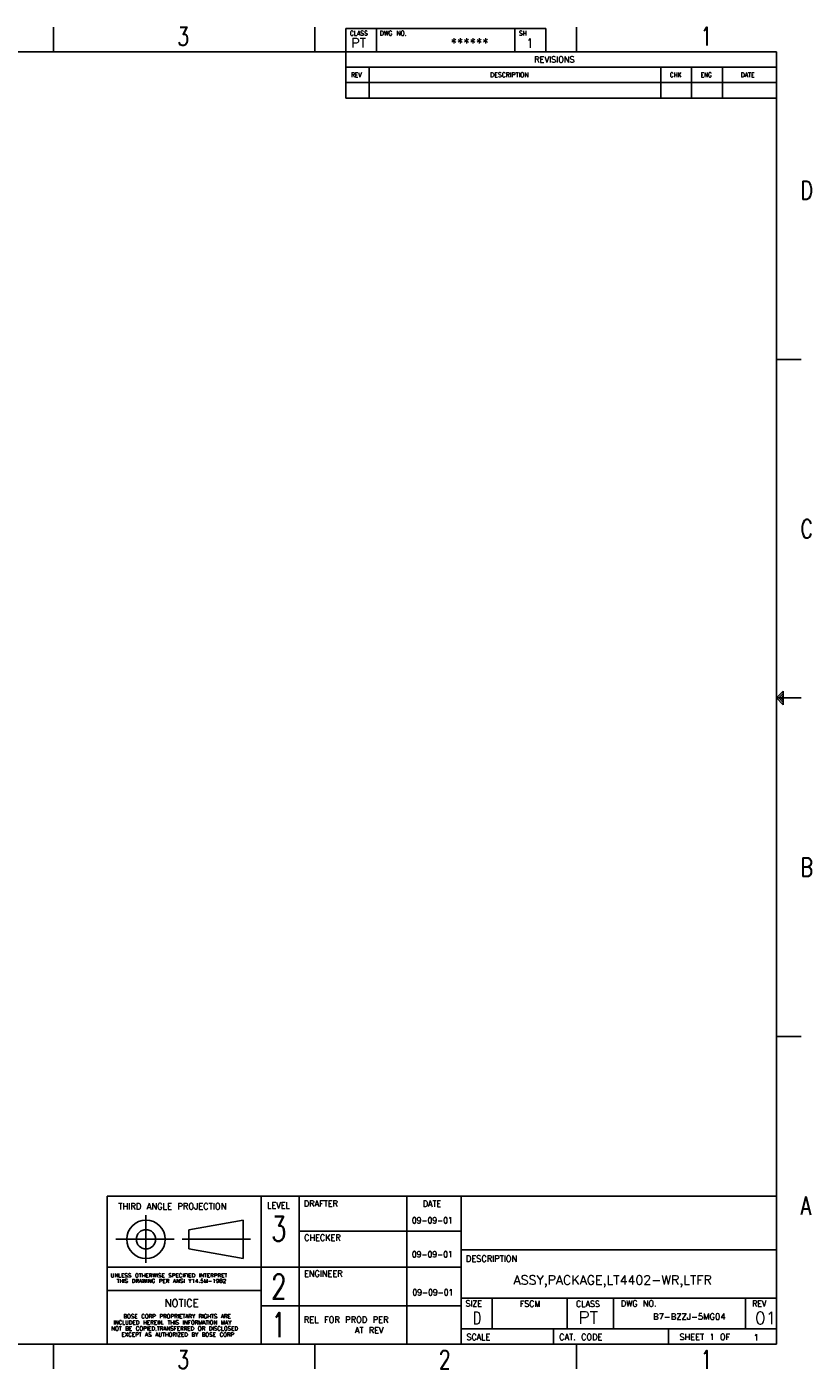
# Model space of a CAD drawing. Extents: x -60 to 3656, y -26 to 2416.
# Tile 2 of 2: x 2227 to 3656, y -26 to 2416. Entities that reach past the tile are written whole.
import ezdxf

# ---------------------------------------------------------------- set-up
doc = ezdxf.new("R2010")
doc.units = 0
doc.header["$LTSCALE"] = 7.5
doc.header["$MEASUREMENT"] = 0
doc.layers.add('1', color=7, linetype='CONTINUOUS')
doc.layers.add('6文本', color=5, linetype='CONTINUOUS')
doc.styles.get("Standard").update_dxf_attribs({"font": 'txt', "bigfont": 'gbcbig.shx'})

msp = doc.modelspace()

# ---------------------------------------------------------------- linework, layer by layer
at = {"layer": '1', "color": 0, "linetype": 'Continuous'}
for p, q in [((2275.7, 2370.4), (2275.7, 2415.2)), ((2751.6, 2370.4), (2751.6, 2415.2)), ((2807.5, 2413), (3171.5, 2413)), ((2807.5, 2285.8), (2807.5, 2413)), ((2863.5, 2370.4), (2863.5, 2413)), ((3115.5, 2370.4), (3115.5, 2413)), ((3171.5, 2370.4), (3171.5, 2413)), ((3227.4, 2370.4), (3227.4, 2415.2)), ((8.2, 2370.4), (3591.4, 2370.4)), ((3591.4, 18.9), (3591.4, 2370.4)), ((2807.5, 2342.4), (3591.4, 2342.4)), ((2850.1, 2286.4), (2850.1, 2342.4)), ((3380.8, 2286.4), (3380.8, 2342.4)), ((3436.8, 2286.4), (3436.8, 2342.4)), ((3492.8, 2286.4), (3492.8, 2342.4)), ((2807.5, 2314.4), (3591.4, 2314.4)), ((2807.5, 2285.8), (3591.4, 2285.8)), ((3591.4, 2178.8), (3591.4, 710.2)), ((3591.4, 1810.5), (3636.2, 1810.5)), ((3591.4, 1194.7), (3603.7, 1207)), ((3595.5, 1194.7), (3603.7, 1202.9)), ((3599.6, 1194.7), (3603.7, 1198.8)), ((3603.7, 1182.3), (3603.7, 1207)), ((3591.4, 1194.7), (3603.7, 1182.3)), ((3591.4, 1194.7), (3636.2, 1194.7)), ((3595.5, 1194.7), (3603.7, 1186.4)), ((3599.6, 1194.7), (3603.7, 1190.6)), ((3591.4, 578.8), (3636.2, 578.8)), ((2373.5, 18.8), (2373.5, 288)), ((3591.4, 288), (2373.5, 288)), ((2653.5, 18.8), (2653.5, 288)), ((2722.9, 18.9), (2722.9, 288)), ((2918.8, 18.9), (2918.8, 288)), ((3017.4, 18.8), (3017.4, 288)), ((2444.1, 167), (2444.1, 253.4)), ((2522.3, 227.3), (2620.8, 244.8)), ((2620.8, 174.8), (2620.8, 244.8)), ((2522.3, 192.3), (2522.3, 227.3)), ((2722.9, 224.3), (3017.4, 224.3)), ((2389.1, 209.8), (2495.3, 209.8)), ((2510.1, 209.8), (2634, 209.8)), ((2522.3, 192.3), (2620.8, 174.8)), ((3017.4, 190.7), (3590.7, 190.7)), ((2373.5, 158.8), (3017.4, 158.8)), ((2373.5, 116.6), (2653.5, 116.6)), ((3017.4, 102.8), (3591.4, 102.8)), ((3074, 46.8), (3074, 102.8)), ((3210.6, 46.8), (3210.6, 102.8)), ((3294.6, 46.8), (3294.6, 102.8)), ((3534.7, 46.8), (3534.7, 102.8)), ((2653.5, 88.8), (3017.4, 88.8)), ((3017.4, 46.8), (3590.7, 46.8)), ((3185.3, 18.9), (3185.3, 46.8)), ((3394.7, 18.8), (3394.7, 46.8)), ((8.2, 18.9), (3591.4, 18.9)), ((2275.7, -25.9), (2275.7, 18.9)), ((2751.6, -25.9), (2751.6, 18.9)), ((3227.4, -25.9), (3227.4, 18.9))]:
    msp.add_line(p, q, dxfattribs=at)
for radius in [35, 17.5]:
    msp.add_circle((2444.1, 209.8), radius, dxfattribs=at)

# ---------------------------------------------------------------- texts
at = {"layer": '6文本', "color": 0, "linetype": 'Continuous', "oblique": 0}
for s, height, width, p in [('3', 33.6, 0.732548, (2501.3, 2381.6)), ('CLASS', 8.4, 0.94651, (2815.1, 2399.9)), ('DWG NO.', 8.4, 0.961922, (2869.5, 2399.9)), ('SH', 8.4, 0.866274, (3123, 2399.9)), ('1', 16.8, 0.732548, (3137.3, 2377.5)), ('1', 33.6, 0.732548, (3453.1, 2381.6)), ('REVISIONS', 11.2, 0.970418, (3150.5, 2350.8)), ('REV', 8.4, 0.910698, (2817.4, 2324.2)), ('DESCRIPTION', 8.399, 0.975521, (3070.4, 2324.2)), ('CHK', 8.4, 0.910698, (3397.3, 2324.2)), ('ENG', 8.4, 0.910698, (3453.3, 2324.2)), ('DATE', 8.4, 0.93291, (3526.4, 2324.2)), ('D', 33.6, 0.732548, (3635.1, 2101.6)), ('C', 33.6, 0.732548, (3635.1, 1485.8)), ('B', 33.6, 0.732548, (3635.1, 870)), ('THIRD ANGLE PROJECTION', 11.197, 0.987759, (2393.9, 264.1)), ('LEVEL', 11.2, 0.946617, (2664.8, 266)), ('DRAFTER', 11.2, 0.961918, (2731.4, 269.2)), ('DATE', 11.2, 0.933356, (2947.9, 268.9)), ('A', 33.6, 0.732548, (3635.1, 254.1)), ('3', 44.8, 0.732597, (2671.8, 206.4)), ('09-09-01', 11.2, 0.900034, (2928, 238.6)), ('CHECKER', 11.2, 0.961918, (2731.9, 207.1)), ('09-09-01', 11.2, 0.900034, (2928, 177)), ('DESCRIPTION', 11.197, 0.975859, (3026.2, 168.9)), ('UNLESS OTHERWISE SPECIFIED INTERPRET', 6.72, 1.09745, (2379.6, 140.7)), ('2', 44.8, 0.732597, (2671.8, 101.4)), ('ENGINEER', 11.2, 0.966678, (2731.7, 141.6)), ('THIS DRAWING PER ANSI Y14.5M-1982', 6.72, 1.096884, (2390.7, 130.6)), ('NOTICE', 14, 0.955658, (2478.1, 86.7)), ('09-09-01', 11.2, 0.900034, (2929, 107.8)), ('SIZE', 11.2, 0.933356, (3025.5, 87.4)), ('FSCM', 11.2, 0.933356, (3124.4, 86.9)), ('CLASS', 11.2, 0.946617, (3226.4, 86.8)), ('DWG NO.', 11.2, 0.961918, (3308.1, 87.4)), ('REV', 11.2, 0.910915, (3547.2, 87.4)), ('BOSE CORP PROPRIETARY RIGHTS ARE', 7.392, 0.991501, (2403.1, 66)), ('1', 44.8, 0.732597, (2671.8, 31.5)), ('D', 22.4, 0.732574, (3039, 55.4)), ('NOT BE COPIED.TRANSFERRED OR DISCLOSED', 7.392, 0.992635, (2381, 43.8)), ('INCLUDED HEREIN. THIS INFORMATION MAY', 7.392, 0.992635, (2384.7, 54.8)), ('REL FOR PROD PER', 11.197, 0.983339, (2731.3, 58)), ('AT REV', 11.2, 0.955457, (2824.4, 38.8)), ('EXCEPT AS AUTHORIZED BY BOSE CORP', 7.392, 0.991501, (2399.5, 32.7)), ('SCALE', 11.2, 0.946617, (3027.2, 26.5)), ('CAT. CODE', 11.2, 0.970418, (3195.8, 26.5)), ('SHEET 1 OF', 11.2, 0.973478, (3414.8, 26.6)), ('3', 33.6, 0.732548, (2501.3, -25.9)), ('2', 33.6, 0.732548, (2977.2, -25.9)), ('1', 33.6, 0.732548, (3453.1, -25.9))]:
    msp.add_text(s, height=height, dxfattribs=dict(at, width=width)).set_placement(p)
for s, height, p in [('PT', 16.8, (2817.8, 2378.2)), ('******', 16.8, (2998.5, 2378.2)), ('ASSY,PACKAGE,LT4402-WR,LTFR', 16.797, (3112.9, 127.4)), ('PT', 22.39, (3231.1, 56.2)), ('B7-BZZJ-5MG04', 11.197, (3366.7, 63.6)), ('01', 22.39, (3552.3, 55.3)), ('1', 11.2, (3549.7, 25.7))]:
    msp.add_text(s, height=height, dxfattribs=at).set_placement(p)

doc.saveas('drawing.dxf')
